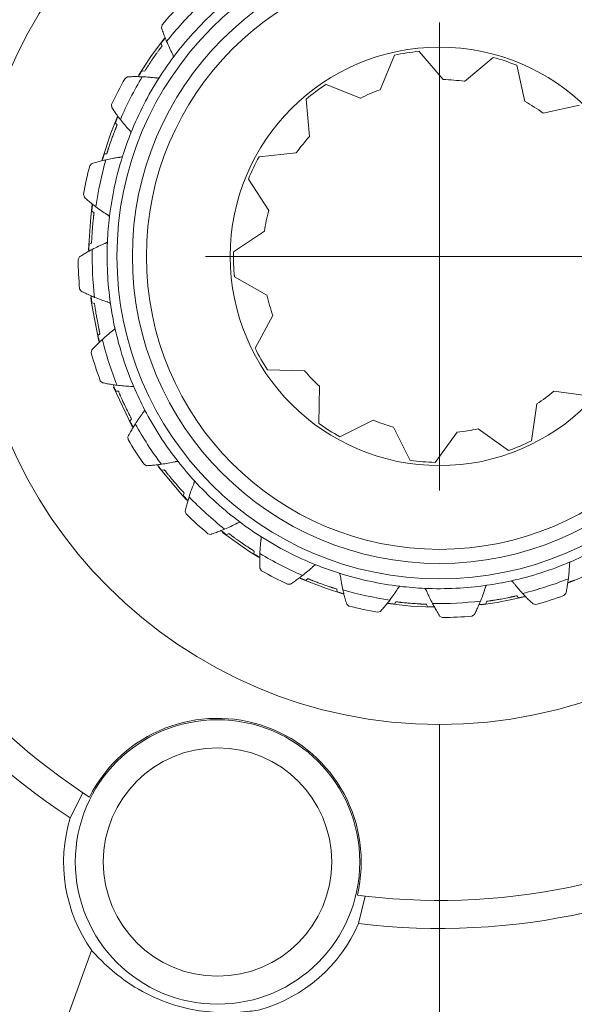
# Model space of a CAD drawing. Header units: inches. Extents: x 0.3 to 33.9, y 0.2 to 21.7.
# Tile 12 of 22: x 23.3 to 24.4, y 8.4 to 10.5. Entities that reach past the tile are written whole.
import ezdxf

# ---------------------------------------------------------------- set-up
doc = ezdxf.new("R2010")
doc.units = ezdxf.units.IN
doc.header["$MEASUREMENT"] = 0
doc.layers.add('SLD-0', color=7, linetype='Continuous', lineweight=15)
doc.styles.add('SLDTEXTSTYLE0', font='TXT', dxfattribs={"width": 0.75})
doc.dimstyles.new('SLDDIMSTYLE0', dxfattribs={"dimtxt": 0.25, "dimasz": 0.13, "dimexe": 0, "dimexo": 0.0625, "dimgap": 0.0625, "dimtad": 0, "dimtih": 1, "dimtoh": 1, "dimrnd": 1e-09, "dimzin": 12, "dimdsep": 46, "dimtxsty": 'SLDTEXTSTYLE0', "dimsah": 1, "dimcen": 0.09, "dimadec": 0, "dimazin": 3, "dimtfac": 1, "dimtofl": 0, "dimtmove": 0, "dimatfit": 3, "dimfxl": 1, "dimfrac": 2, "dimtolj": 1, "dimtzin": 12, "dimarcsym": 0})
doc.dimstyles.new('SLDDIMSTYLE1', dxfattribs={"dimtxt": 0.25, "dimasz": 0.13, "dimexe": 0, "dimexo": 0.0625, "dimgap": 0.0625, "dimtad": 0, "dimtih": 1, "dimtoh": 1, "dimrnd": 1e-09, "dimzin": 12, "dimdsep": 46, "dimtxsty": 'SLDTEXTSTYLE0', "dimsah": 1, "dimcen": 0.09, "dimadec": 0, "dimazin": 3, "dimtfac": 1, "dimtmove": 0, "dimatfit": 0, "dimfxl": 1, "dimfrac": 2, "dimtolj": 1, "dimtzin": 12, "dimarcsym": 0})

# ---------------------------------------------------------------- blocks, each defined once
blk = doc.blocks.new('_D')
at = {"layer": 'SLD-0'}
for p, q in [((24.1595, 13.4864), (24.1595, 14.5173)), ((27.2395, 10.0304), (27.2395, 14.5173)), ((25.2204, 14.4291), (25.1696, 14.4291)), ((25.1696, 14.4291), (25.1696, 14.0322)), ((26.1786, 14.4291), (26.2294, 14.4291)), ((26.2294, 14.4291), (26.2294, 14.0322)), ((24.1595, 14.3923), (25.0809, 14.3923)), ((27.2395, 14.3923), (26.3181, 14.3923)), ((25.1696, 14.0322), (25.2204, 14.0322)), ((26.2294, 14.0322), (26.1786, 14.0322))]:
    blk.add_line(p, q, dxfattribs=at)
for points in [[(24.1595, 14.3923), (24.2895, 14.3723), (24.2895, 14.4123)], [(27.2395, 14.3923), (27.1095, 14.4123), (27.1095, 14.3723)]]:
    blk.add_solid(points, dxfattribs=at)
at = {"layer": 'SLD-0', "char_height": 0.25, "attachment_point": 1, "style": 'SLDTEXTSTYLE0'}
for s, insert in [('3.08', (25.2747, 14.8022, 0.0039)), ('78.23', (25.2839, 14.3545, 0.0039))]:
    blk.add_mtext(s, dxfattribs=dict(at, insert=insert))
blk = doc.blocks.new('_D_1')
at = {"layer": 'SLD-0'}
for p, q in [((22.9095, 9.3358), (22.9095, 14.5179)), ((24.1595, 13.4864), (24.1595, 14.5179)), ((23.0554, 14.4297), (23.0046, 14.4297)), ((23.0046, 14.4297), (23.0046, 14.0329)), ((24.0136, 14.4297), (24.0644, 14.4297)), ((24.0644, 14.4297), (24.0644, 14.0329)), ((22.9095, 14.3929), (22.6595, 14.3929)), ((24.1595, 14.3929), (24.4095, 14.3929)), ((23.0046, 14.0329), (23.0554, 14.0329)), ((24.0644, 14.0329), (24.0136, 14.0329))]:
    blk.add_line(p, q, dxfattribs=at)
for points in [[(22.9095, 14.3929), (22.7795, 14.4129), (22.7795, 14.3729)], [(24.1595, 14.3929), (24.2895, 14.3729), (24.2895, 14.4129)]]:
    blk.add_solid(points, dxfattribs=at)
at = {"layer": 'SLD-0', "char_height": 0.25, "attachment_point": 1, "style": 'SLDTEXTSTYLE0'}
for s, insert in [('1.25', (23.1097, 14.8028, 0.413)), ('31.75', (23.1189, 14.3551, 0.413))]:
    blk.add_mtext(s, dxfattribs=dict(at, insert=insert))
blk = doc.blocks.new('SW_CENTERMARKSYMBOL_0')
at = {"layer": 'SLD-0', "color": 0}
for p, q in [((0, 0), (0, 0.5)), ((0, 0), (-0.5, 0)), ((0, 0), (0, -0.5)), ((0, 0), (0.5, 0)), ((0, -1), (0, -3.4561))]:
    blk.add_line(p, q, dxfattribs=at)

msp = doc.modelspace()

# ---------------------------------------------------------------- linework, layer by layer
at = {"color": 7, "linetype": 'Continuous', "lineweight": 15}
for p, q in [((23.5656, 10.469), (23.567, 10.4749)), ((23.5671, 10.4301), (23.5644, 10.4352)), ((24.1676, 10.358), (24.1158, 10.4184)), ((24.0633, 10.41), (24.0331, 10.3363)), ((24.2739, 10.4055), (24.213, 10.3543)), ((23.5242, 10.3771), (23.5299, 10.3763)), ((24.3421, 10.311), (24.3244, 10.3886)), ((23.4879, 10.3606), (23.493, 10.364)), ((23.9911, 10.3185), (23.9172, 10.3479)), ((23.8746, 10.3161), (23.8821, 10.2368)), ((23.4594, 10.2986), (23.4592, 10.3048)), ((24.4584, 10.3036), (24.3807, 10.2866)), ((23.4709, 10.2615), (23.4669, 10.2657)), ((23.4431, 10.1991), (23.4488, 10.1998)), ((23.8533, 10.2015), (23.7741, 10.1932)), ((23.4124, 10.1738), (23.4164, 10.1784)), ((23.7513, 10.1452), (23.7947, 10.0786)), ((23.4009, 10.1066), (23.3991, 10.1125)), ((23.4216, 10.0737), (23.4167, 10.0767)), ((23.7855, 10.0339), (23.7193, 9.9898)), ((23.4109, 10.0063), (23.4163, 10.0084)), ((23.3878, 9.9738), (23.3904, 9.9794)), ((23.7214, 9.9366), (23.7909, 9.8978)), ((23.3941, 9.9059), (23.3908, 9.9112)), ((23.4226, 9.8795), (23.4171, 9.8812)), ((23.8035, 9.854), (23.7654, 9.7841)), ((23.4297, 9.8116), (23.4343, 9.8151)), ((23.4157, 9.7743), (23.4169, 9.7804)), ((23.7919, 9.7381), (23.8714, 9.736)), ((23.4394, 9.7104), (23.4349, 9.7146)), ((23.903, 9.703), (23.9017, 9.6235)), ((23.4738, 9.6922), (23.468, 9.6924)), ((24.4039, 9.6923), (24.4827, 9.6814)), ((24.3557, 9.5863), (24.3674, 9.665)), ((23.4983, 9.6285), (23.5018, 9.6331)), ((23.9466, 9.595), (24.018, 9.6301)), ((24.0613, 9.6156), (24.0971, 9.5446)), ((23.4944, 9.5888), (23.494, 9.595)), ((24.1501, 9.5402), (24.197, 9.6045)), ((24.242, 9.6117), (24.3068, 9.5655)), ((23.5338, 9.5332), (23.5284, 9.5361)), ((23.5717, 9.5246), (23.5661, 9.5233)), ((23.6119, 9.4694), (23.6141, 9.4747)), ((23.6184, 9.4301), (23.6164, 9.4359)), ((23.6709, 9.3865), (23.6649, 9.3879)), ((23.7097, 9.388), (23.7047, 9.3853)), ((23.7628, 9.345), (23.7636, 9.3507)), ((23.7793, 9.3088), (23.7758, 9.3139)), ((23.8412, 9.2803), (23.8351, 9.2801)), ((23.8784, 9.2918), (23.8742, 9.2878)), ((23.9407, 9.264), (23.94, 9.2697)), ((24.4295, 9.2603), (24.4253, 9.2558)), ((23.966, 9.2332), (23.9614, 9.2373)), ((24.0487, 9.2387), (24.0982, 9.233)), ((24.0662, 9.2425), (24.0631, 9.2376)), ((24.1336, 9.2318), (24.1314, 9.2371)), ((24.2603, 9.2435), (24.2587, 9.238)), ((24.3282, 9.2506), (24.3247, 9.2552)), ((24.3655, 9.2366), (24.3595, 9.2378)), ((24.0333, 9.2218), (24.0274, 9.22)), ((24.0982, 9.233), (24.1467, 9.2306)), ((24.2339, 9.2149), (24.2287, 9.2117)), ((24.166, 9.2086), (24.1605, 9.2113)), ((23.3977, 8.8344), (23.3704, 8.7806)), ((23.3977, 8.8344), (23.4117, 8.8253)), ((23.984, 8.6156), (24.0006, 8.6136)), ((23.9866, 8.5548), (24.0006, 8.6136)), ((23.3028, 8.1851), (23.4165, 8.4973))]:
    msp.add_line(p, q, dxfattribs=at)
at = {"color": 7, "linetype": 'Continuous', "lineweight": 15, "flags": 128}
for points in [[(23.572, 10.4464), (23.5429, 10.4071), (23.5167, 10.3666)], [(23.4716, 10.2789), (23.4574, 10.2438), (23.4387, 10.1871)], [(23.4178, 10.0913), (23.4144, 10.0646), (23.4097, 9.9935)], [(23.4147, 9.8928), (23.4163, 9.8803), (23.4319, 9.799)], [(23.4635, 9.7011), (23.5026, 9.6186), (23.5036, 9.6169)], [(23.5595, 9.5305), (23.6107, 9.4693), (23.6198, 9.4598)], [(23.6963, 9.3906), (23.7519, 9.3509), (23.7732, 9.3377)], [(24.4347, 9.2828), (24.4591, 9.2929), (24.5227, 9.3243)], [(23.8619, 9.292), (23.9178, 9.2705), (23.9527, 9.2596)], [(24.2483, 9.2358), (24.2824, 9.2406), (24.3409, 9.2528)]]:
    msp.add_lwpolyline(points, dxfattribs=at)
at = {"color": 7, "linetype": 'Continuous', "lineweight": 15}
for centre, radius in [((24.1595, 9.9804), 2.9561), ((24.1595, 9.9804), 1), ((24.1595, 9.9804), 0.689), ((24.1595, 9.9804), 0.656), ((24.1595, 9.9804), 0.626), ((24.1595, 9.9804), 0.447), ((23.6854, 8.6865), 0.3038), ((23.6854, 8.6865), 0.244)]:
    msp.add_circle(centre, radius, dxfattribs=at)
at = {"color": 8, "linetype": 'Continuous', "lineweight": 15}
for start, end in [(97, 172.9726), (187, 262.9726)]:
    msp.add_arc((24.1595, 9.9804), 2.3701, start, end, dxfattribs=at)
at = {"color": 7, "linetype": 'Continuous', "lineweight": 15}
for centre, radius, start, end in [((24.1595, 9.9804), 1.436, 83.304, 236.6686), ((24.1595, 9.9804), 1.376, 83.5861, 236.3866), ((24.1595, 9.9804), 1.436, 263.0866, 56.886), ((24.1595, 9.9804), 1.376, 263.3687, 56.604), ((24.1595, 9.9804), 0.7718, 135.4847, 140.1437), ((24.1595, 9.9804), 0.7418, 133.8473, 141.781), ((24.1595, 9.9804), 0.71, 132.4809, 143.1475), ((24.1595, 9.9804), 0.4403, 95.6988, 102.6219), ((24.1595, 9.9804), 0.71, 143.1475, 147.4809), ((24.1595, 9.9804), 0.4403, 68.0065, 74.9296), ((24.1595, 9.9804), 0.7718, 150.4847, 155.1437), ((24.1595, 9.9804), 0.7418, 148.8473, 156.781), ((24.1595, 9.9804), 0.71, 147.4809, 158.1475), ((24.1595, 9.9804), 0.3778, 81.8527, 88.7757), ((24.1595, 9.9804), 0.4403, 123.3911, 130.3142), ((24.1595, 9.9804), 0.3778, 109.545, 116.468), ((24.1595, 9.9804), 0.3778, 54.1603, 61.0834), ((24.1595, 9.9804), 0.71, 158.1475, 162.4809), ((24.1595, 9.9804), 0.3777, 137.2373, 144.1603), ((24.1595, 9.9804), 0.7418, 163.8473, 171.781), ((24.1595, 9.9804), 0.71, 162.4809, 173.1475), ((24.1595, 9.9804), 0.4403, 151.0834, 158.0065), ((24.1595, 9.9804), 0.7718, 165.4847, 170.1437), ((24.1595, 9.9804), 0.3778, 164.9296, 171.8527), ((24.1595, 9.9804), 0.71, 173.1475, 177.4809), ((24.1595, 9.9804), 0.7418, 178.8473, 186.781), ((24.1595, 9.9804), 0.71, 177.4809, 188.1475), ((24.1595, 9.9804), 0.7718, 180.4847, 185.1437), ((24.1595, 9.9804), 0.4403, 178.7757, 185.6988), ((24.1595, 9.9804), 0.3777, 192.6219, 199.545), ((24.1595, 9.9804), 0.71, 188.1475, 192.4809), ((24.1595, 9.9804), 0.71, 192.4809, 203.1475), ((24.1595, 9.9804), 0.7418, 193.8473, 201.781), ((24.1595, 9.9804), 0.4402, 206.468, 213.3911), ((24.1595, 9.9804), 0.7718, 195.4847, 200.1437), ((24.1595, 9.9804), 0.3778, 220.3142, 227.2373), ((24.1595, 9.9804), 0.71, 203.1475, 207.4809), ((24.1595, 9.9804), 0.3777, 303.3911, 310.3142), ((24.1595, 9.9804), 0.71, 207.4809, 218.1475), ((24.1595, 9.9804), 0.7418, 208.8473, 216.781), ((24.1595, 9.9804), 0.4403, 234.1603, 241.0834), ((24.1595, 9.9804), 0.3777, 248.0065, 254.9296), ((24.1595, 9.9804), 0.3777, 275.6988, 282.6219), ((24.1595, 9.9804), 0.7718, 210.4847, 215.1437), ((24.1595, 9.9804), 0.4402, 289.545, 296.468), ((24.1595, 9.9804), 0.71, 218.1475, 222.4809), ((24.1595, 9.9804), 0.4402, 261.8527, 268.7757), ((24.1595, 9.9804), 0.71, 222.4809, 233.1475), ((24.1595, 9.9804), 0.7418, 223.8473, 231.781), ((24.1595, 9.9804), 0.7718, 225.4847, 230.1437), ((24.1595, 9.9804), 0.71, 233.1475, 237.4809), ((24.1595, 9.9804), 0.71, 237.4809, 248.1475), ((24.1595, 9.9804), 0.7418, 238.8473, 246.781), ((24.1595, 9.9804), 0.71, 293.1475, 297.4809), ((24.1595, 9.9804), 0.71, 248.1475, 252.4809), ((24.1595, 9.9804), 0.71, 282.4809, 293.1475), ((24.1595, 9.9804), 0.7718, 240.4847, 245.1437), ((24.1595, 9.9804), 0.71, 252.4809, 263.1475), ((24.1595, 9.9804), 0.71, 267.4809, 278.1475), ((24.1595, 9.9804), 0.71, 278.1475, 282.4809), ((24.1595, 9.9804), 0.7417, 283.8473, 291.781), ((24.1595, 9.9804), 0.7418, 253.8473, 261.781), ((24.1595, 9.9804), 0.71, 263.1475, 267.4809), ((24.1595, 9.9804), 0.7417, 268.8473, 276.781), ((24.1595, 9.9804), 0.7718, 285.4847, 290.1437), ((24.1595, 9.9804), 0.7717, 255.4847, 260.1437), ((24.1595, 9.9804), 0.7717, 270.4847, 275.1437), ((23.6854, 8.6865), 0.3069, 346.6472, 153.108), ((23.6854, 8.6865), 0.3287, 163.3659, 215.1238), ((23.6854, 8.6865), 0.3287, 285.9672, 336.3893)]:
    msp.add_arc(centre, radius, start, end, dxfattribs=at)
for points, knots in [([(23.5767, 10.4393), (23.5753, 10.4427), (23.5726, 10.4493), (23.5689, 10.4592), (23.5667, 10.4657), (23.5656, 10.469)], [0, 0, 0, 0, 0.356058, 0.677963, 1, 1, 1, 1]), ([(23.5644, 10.4352), (23.5654, 10.4365), (23.5707, 10.4434), (23.5723, 10.4454), (23.5736, 10.447)], [0, 0, 0, 0, 0.199918, 1, 1, 1, 1]), ([(23.5913, 10.4062), (23.5911, 10.4077), (23.5908, 10.4098), (23.5899, 10.4117), (23.5894, 10.4125), (23.5871, 10.417), (23.5826, 10.4258), (23.5787, 10.4348), (23.5767, 10.4393)], [0, 0, 0, 0, 0.123859, 0.172169, 0.178234, 0.194443, 0.595701, 1, 1, 1, 1]), ([(23.5299, 10.3763), (23.5304, 10.3771), (23.531, 10.3781), (23.5326, 10.3806), (23.5337, 10.3824), (23.5348, 10.3841), (23.5357, 10.3854), (23.5376, 10.3884), (23.5419, 10.3949), (23.5479, 10.4037), (23.5539, 10.4122), (23.5577, 10.4174), (23.5599, 10.4205), (23.5613, 10.4223), (23.5625, 10.424), (23.5646, 10.4268), (23.5659, 10.4285), (23.5667, 10.4296), (23.5671, 10.4301)], [0, 0, 0, 0, 0.16043, 0.215716, 0.259558, 0.278881, 0.293965, 0.309151, 0.378059, 0.515881, 0.608724, 0.671228, 0.698803, 0.715524, 0.7367, 0.775509, 0.897488, 1, 1, 1, 1]), ([(23.5164, 10.3643), (23.5168, 10.3651), (23.5177, 10.3665), (23.522, 10.3736), (23.5242, 10.3771)], [0, 0, 0, 0, 0.51366, 1, 1, 1, 1]), ([(23.493, 10.364), (23.4969, 10.3641), (23.5041, 10.3644), (23.5147, 10.3644), (23.5214, 10.3642), (23.5247, 10.3641)], [0, 0, 0, 0, 0.367191, 0.683527, 1, 1, 1, 1]), ([(23.5247, 10.3641), (23.5296, 10.3638), (23.537, 10.3635), (23.5467, 10.3625), (23.5518, 10.3619), (23.5543, 10.3616), (23.5551, 10.3615), (23.5573, 10.3613), (23.5593, 10.3617), (23.5608, 10.362)], [0, 0, 0, 0, 0.4042889, 0.6185277, 0.8055616, 0.8217703, 0.8278357, 0.876144, 1, 1, 1, 1]), ([(23.4778, 10.2728), (23.4755, 10.2758), (23.4712, 10.2814), (23.4651, 10.2901), (23.4613, 10.2958), (23.4594, 10.2986)], [0, 0, 0, 0, 0.356058, 0.677963, 1, 1, 1, 1]), ([(23.4669, 10.2657), (23.4676, 10.2673), (23.4709, 10.2752), (23.4719, 10.2776), (23.4728, 10.2794)], [0, 0, 0, 0, 0.1999183, 1, 1, 1, 1]), ([(23.5005, 10.2446), (23.4999, 10.246), (23.4991, 10.248), (23.4976, 10.2496), (23.497, 10.2502), (23.4936, 10.2539), (23.4869, 10.2614), (23.4809, 10.269), (23.4778, 10.2728)], [0, 0, 0, 0, 0.123859, 0.172169, 0.178234, 0.194443, 0.595701, 1, 1, 1, 1]), ([(23.4488, 10.1998), (23.4491, 10.2007), (23.4495, 10.2019), (23.4504, 10.2047), (23.451, 10.2067), (23.4516, 10.2087), (23.4521, 10.2102), (23.4532, 10.2136), (23.4557, 10.221), (23.4592, 10.231), (23.4628, 10.2407), (23.4651, 10.2468), (23.4664, 10.2503), (23.4673, 10.2524), (23.4681, 10.2544), (23.4693, 10.2576), (23.4701, 10.2596), (23.4707, 10.2609), (23.4709, 10.2615)], [0, 0, 0, 0, 0.16043, 0.215716, 0.259558, 0.278881, 0.293965, 0.309151, 0.378059, 0.515881, 0.608724, 0.671228, 0.698803, 0.715524, 0.7367, 0.775509, 0.897488, 1, 1, 1, 1]), ([(23.4164, 10.1784), (23.4201, 10.1796), (23.4271, 10.1817), (23.4373, 10.1844), (23.4438, 10.186), (23.447, 10.1867)], [0, 0, 0, 0, 0.367191, 0.683527, 1, 1, 1, 1]), ([(23.4389, 10.1848), (23.4391, 10.1856), (23.4396, 10.1872), (23.442, 10.1952), (23.4431, 10.1991)], [0, 0, 0, 0, 0.51366, 1, 1, 1, 1]), ([(23.447, 10.1867), (23.4518, 10.1877), (23.4591, 10.1893), (23.4687, 10.1909), (23.4737, 10.1916), (23.4762, 10.192), (23.4771, 10.1921), (23.4792, 10.1924), (23.4811, 10.1934), (23.4824, 10.1941)], [0, 0, 0, 0, 0.404289, 0.618528, 0.805562, 0.82177, 0.827836, 0.876144, 1, 1, 1, 1]), ([(23.4253, 10.0864), (23.4224, 10.0887), (23.4167, 10.093), (23.4086, 10.0998), (23.4034, 10.1043), (23.4009, 10.1066)], [0, 0, 0, 0, 0.356058, 0.677963, 1, 1, 1, 1]), ([(23.4167, 10.0767), (23.4169, 10.0784), (23.4181, 10.087), (23.4185, 10.0895), (23.4188, 10.0915)], [0, 0, 0, 0, 0.199918, 1, 1, 1, 1]), ([(23.4546, 10.0651), (23.4536, 10.0663), (23.4523, 10.0679), (23.4505, 10.0691), (23.4498, 10.0695), (23.4454, 10.0723), (23.4371, 10.0777), (23.4293, 10.0835), (23.4253, 10.0864)], [0, 0, 0, 0, 0.1238591, 0.1721686, 0.1782342, 0.1944432, 0.595701, 1, 1, 1, 1]), ([(23.4163, 10.0084), (23.4163, 10.0093), (23.4163, 10.0106), (23.4165, 10.0135), (23.4166, 10.0156), (23.4167, 10.0177), (23.4167, 10.0193), (23.4169, 10.0228), (23.4174, 10.0306), (23.4182, 10.0412), (23.4191, 10.0515), (23.4198, 10.058), (23.4202, 10.0617), (23.4204, 10.064), (23.4207, 10.0661), (23.4211, 10.0696), (23.4214, 10.0716), (23.4215, 10.073), (23.4216, 10.0737)], [0, 0, 0, 0, 0.16043, 0.215716, 0.259558, 0.278881, 0.293965, 0.309151, 0.378059, 0.515881, 0.608724, 0.671228, 0.698803, 0.715524, 0.7367, 0.775509, 0.897488, 1, 1, 1, 1]), ([(23.3904, 9.9794), (23.3938, 9.9814), (23.3999, 9.9853), (23.4091, 9.9906), (23.4149, 9.9937), (23.4179, 9.9953)], [0, 0, 0, 0, 0.367191, 0.683527, 1, 1, 1, 1]), ([(23.4106, 9.9913), (23.4106, 9.9922), (23.4106, 9.9938), (23.4108, 10.0022), (23.4109, 10.0063)], [0, 0, 0, 0, 0.51366, 1, 1, 1, 1]), ([(23.4179, 9.9953), (23.4222, 9.9975), (23.4289, 10.0009), (23.4378, 10.005), (23.4424, 10.0069), (23.4447, 10.0079), (23.4455, 10.0083), (23.4475, 10.0091), (23.449, 10.0105), (23.4502, 10.0116)], [0, 0, 0, 0, 0.404289, 0.618528, 0.805562, 0.82177, 0.827836, 0.876144, 1, 1, 1, 1]), ([(23.4229, 9.8928), (23.4195, 9.8942), (23.4129, 9.897), (23.4033, 9.9014), (23.3971, 9.9044), (23.3941, 9.9059)], [0, 0, 0, 0, 0.356058, 0.677963, 1, 1, 1, 1]), ([(23.4171, 9.8812), (23.4169, 9.8829), (23.4157, 9.8914), (23.4155, 9.894), (23.4152, 9.896)], [0, 0, 0, 0, 0.199918, 1, 1, 1, 1]), ([(23.4566, 9.8797), (23.4554, 9.8806), (23.4537, 9.8819), (23.4517, 9.8826), (23.4509, 9.8828), (23.446, 9.8843), (23.4365, 9.8874), (23.4275, 9.891), (23.4229, 9.8928)], [0, 0, 0, 0, 0.123859, 0.172169, 0.178234, 0.194443, 0.595701, 1, 1, 1, 1]), ([(23.4343, 9.8151), (23.4341, 9.816), (23.4338, 9.8172), (23.4332, 9.8201), (23.4327, 9.8222), (23.4323, 9.8241), (23.432, 9.8257), (23.4313, 9.8292), (23.4297, 9.8368), (23.4277, 9.8473), (23.4259, 9.8575), (23.4249, 9.8639), (23.4243, 9.8676), (23.424, 9.8699), (23.4237, 9.872), (23.4232, 9.8754), (23.4229, 9.8775), (23.4227, 9.8789), (23.4226, 9.8795)], [0, 0, 0, 0, 0.16043, 0.215716, 0.259558, 0.278881, 0.293965, 0.309151, 0.378059, 0.515881, 0.608724, 0.671228, 0.698803, 0.715524, 0.7367, 0.775509, 0.897488, 1, 1, 1, 1]), ([(23.4393, 9.8028), (23.4429, 9.8061), (23.4485, 9.8111), (23.456, 9.8173), (23.4599, 9.8204), (23.4619, 9.822), (23.4626, 9.8225), (23.4643, 9.8239), (23.4654, 9.8256), (23.4663, 9.8269)], [0, 0, 0, 0, 0.404289, 0.618528, 0.805562, 0.82177, 0.827836, 0.876144, 1, 1, 1, 1]), ([(23.4332, 9.7971), (23.433, 9.7979), (23.4326, 9.7996), (23.4307, 9.8077), (23.4297, 9.8116)], [0, 0, 0, 0, 0.51366, 1, 1, 1, 1]), ([(23.4169, 9.7804), (23.4196, 9.7832), (23.4245, 9.7885), (23.432, 9.796), (23.4369, 9.8006), (23.4393, 9.8028)], [0, 0, 0, 0, 0.367191, 0.683527, 1, 1, 1, 1]), ([(23.4707, 9.7051), (23.467, 9.7056), (23.4599, 9.7066), (23.4495, 9.7083), (23.4428, 9.7097), (23.4394, 9.7104)], [0, 0, 0, 0, 0.356058, 0.677963, 1, 1, 1, 1]), ([(23.468, 9.6924), (23.4674, 9.694), (23.4641, 9.702), (23.4632, 9.7043), (23.4624, 9.7062)], [0, 0, 0, 0, 0.199918, 1, 1, 1, 1]), ([(23.5066, 9.7013), (23.5052, 9.7018), (23.5033, 9.7026), (23.5011, 9.7027), (23.5003, 9.7027), (23.4951, 9.7029), (23.4852, 9.7035), (23.4755, 9.7046), (23.4707, 9.7051)], [0, 0, 0, 0, 0.123859, 0.172169, 0.178234, 0.194443, 0.595701, 1, 1, 1, 1]), ([(23.5018, 9.6331), (23.5014, 9.6339), (23.5008, 9.635), (23.4994, 9.6376), (23.4985, 9.6395), (23.4975, 9.6413), (23.4968, 9.6427), (23.4952, 9.6459), (23.4917, 9.6528), (23.4871, 9.6624), (23.4827, 9.6718), (23.4801, 9.6777), (23.4786, 9.6812), (23.4776, 9.6833), (23.4768, 9.6852), (23.4754, 9.6884), (23.4746, 9.6903), (23.4741, 9.6917), (23.4738, 9.6922)], [0, 0, 0, 0, 0.16043, 0.215716, 0.259558, 0.278881, 0.293965, 0.309151, 0.378059, 0.515881, 0.608724, 0.671228, 0.698803, 0.715524, 0.7367, 0.775509, 0.897488, 1, 1, 1, 1]), ([(23.5098, 9.6225), (23.5124, 9.6266), (23.5165, 9.6329), (23.5221, 9.6408), (23.5252, 9.6448), (23.5267, 9.6469), (23.5272, 9.6475), (23.5285, 9.6493), (23.5291, 9.6513), (23.5296, 9.6527)], [0, 0, 0, 0, 0.404289, 0.618528, 0.805562, 0.82177, 0.827836, 0.876144, 1, 1, 1, 1]), ([(23.494, 9.595), (23.4958, 9.5984), (23.4992, 9.6048), (23.5045, 9.614), (23.508, 9.6197), (23.5098, 9.6225)], [0, 0, 0, 0, 0.367191, 0.683527, 1, 1, 1, 1]), ([(23.5054, 9.6154), (23.505, 9.6161), (23.5042, 9.6176), (23.5002, 9.6249), (23.4983, 9.6285)], [0, 0, 0, 0, 0.51366, 1, 1, 1, 1]), ([(23.5654, 9.5362), (23.5617, 9.5358), (23.5546, 9.5348), (23.5441, 9.5338), (23.5372, 9.5334), (23.5338, 9.5332)], [0, 0, 0, 0, 0.356058, 0.677963, 1, 1, 1, 1]), ([(23.5661, 9.5233), (23.5651, 9.5246), (23.5598, 9.5315), (23.5583, 9.5335), (23.5571, 9.5352)], [0, 0, 0, 0, 0.199918, 1, 1, 1, 1]), ([(23.6011, 9.5418), (23.5996, 9.542), (23.5975, 9.5422), (23.5954, 9.5418), (23.5946, 9.5416), (23.5896, 9.5404), (23.5799, 9.5384), (23.5702, 9.537), (23.5654, 9.5362)], [0, 0, 0, 0, 0.123859, 0.172169, 0.178234, 0.194443, 0.595701, 1, 1, 1, 1]), ([(23.6141, 9.4747), (23.6135, 9.4753), (23.6126, 9.4762), (23.6106, 9.4784), (23.6092, 9.48), (23.6078, 9.4815), (23.6068, 9.4827), (23.6044, 9.4853), (23.5992, 9.4912), (23.5923, 9.4992), (23.5856, 9.5072), (23.5816, 9.5122), (23.5792, 9.5151), (23.5778, 9.5169), (23.5764, 9.5186), (23.5743, 9.5213), (23.573, 9.523), (23.5721, 9.5241), (23.5717, 9.5246)], [0, 0, 0, 0, 0.16043, 0.215716, 0.259558, 0.278881, 0.293965, 0.309151, 0.378059, 0.515881, 0.608724, 0.671228, 0.698803, 0.715524, 0.7367, 0.775509, 0.897488, 1, 1, 1, 1]), ([(23.6245, 9.4665), (23.626, 9.4712), (23.6283, 9.4783), (23.6318, 9.4874), (23.6336, 9.4921), (23.6346, 9.4944), (23.6349, 9.4952), (23.6357, 9.4973), (23.6358, 9.4994), (23.6359, 9.5009)], [0, 0, 0, 0, 0.404289, 0.618528, 0.805562, 0.82177, 0.827836, 0.876144, 1, 1, 1, 1]), ([(23.6222, 9.4585), (23.6216, 9.4592), (23.6204, 9.4603), (23.6147, 9.4664), (23.6119, 9.4694)], [0, 0, 0, 0, 0.51366, 1, 1, 1, 1]), ([(23.6164, 9.4359), (23.6173, 9.4397), (23.6189, 9.4468), (23.6217, 9.457), (23.6236, 9.4633), (23.6245, 9.4665)], [0, 0, 0, 0, 0.367191, 0.683527, 1, 1, 1, 1]), ([(23.7337, 9.4122), (23.7322, 9.412), (23.7301, 9.4117), (23.7281, 9.4107), (23.7274, 9.4103), (23.7229, 9.4079), (23.714, 9.4034), (23.7051, 9.3996), (23.7006, 9.3976)], [0, 0, 0, 0, 0.123859, 0.172169, 0.178234, 0.194443, 0.595701, 1, 1, 1, 1]), ([(23.7006, 9.3976), (23.6971, 9.3962), (23.6905, 9.3935), (23.6806, 9.3898), (23.6741, 9.3876), (23.6709, 9.3865)], [0, 0, 0, 0, 0.356058, 0.677963, 1, 1, 1, 1]), ([(23.7047, 9.3853), (23.7033, 9.3863), (23.6965, 9.3916), (23.6945, 9.3932), (23.6929, 9.3945)], [0, 0, 0, 0, 0.199918, 1, 1, 1, 1]), ([(23.7636, 9.3507), (23.7628, 9.3512), (23.7617, 9.3519), (23.7593, 9.3535), (23.7575, 9.3546), (23.7558, 9.3557), (23.7544, 9.3566), (23.7514, 9.3585), (23.7449, 9.3628), (23.7361, 9.3688), (23.7277, 9.3748), (23.7224, 9.3786), (23.7194, 9.3808), (23.7175, 9.3822), (23.7158, 9.3834), (23.713, 9.3855), (23.7114, 9.3868), (23.7102, 9.3876), (23.7097, 9.388)], [0, 0, 0, 0, 0.16043, 0.215716, 0.259558, 0.278881, 0.293965, 0.309151, 0.378059, 0.515881, 0.608724, 0.671228, 0.698803, 0.715524, 0.7367, 0.775509, 0.897488, 1, 1, 1, 1]), ([(23.7758, 9.3456), (23.776, 9.3505), (23.7764, 9.3579), (23.7773, 9.3676), (23.7779, 9.3726), (23.7782, 9.3751), (23.7783, 9.376), (23.7786, 9.3781), (23.7781, 9.3802), (23.7778, 9.3817)], [0, 0, 0, 0, 0.404289, 0.618528, 0.805562, 0.82177, 0.827836, 0.876144, 1, 1, 1, 1]), ([(23.7755, 9.3373), (23.7748, 9.3377), (23.7734, 9.3385), (23.7662, 9.3429), (23.7628, 9.345)], [0, 0, 0, 0, 0.51366, 1, 1, 1, 1]), ([(23.7758, 9.3139), (23.7757, 9.3178), (23.7755, 9.325), (23.7754, 9.3356), (23.7757, 9.3423), (23.7758, 9.3456)], [0, 0, 0, 0, 0.367191, 0.683527, 1, 1, 1, 1]), ([(23.8952, 9.3214), (23.8938, 9.3208), (23.8919, 9.3199), (23.8903, 9.3185), (23.8896, 9.3179), (23.8859, 9.3144), (23.8785, 9.3078), (23.8709, 9.3017), (23.867, 9.2987)], [0, 0, 0, 0, 0.123859, 0.172169, 0.178234, 0.194443, 0.595701, 1, 1, 1, 1]), ([(24.4386, 9.3275), (24.438, 9.3261), (24.4372, 9.3242), (24.4371, 9.322), (24.4371, 9.3211), (24.4369, 9.316), (24.4364, 9.3061), (24.4353, 9.2964), (24.4347, 9.2916)], [0, 0, 0, 0, 0.123859, 0.172169, 0.178234, 0.194443, 0.595701, 1, 1, 1, 1]), ([(23.867, 9.2987), (23.8641, 9.2964), (23.8584, 9.2921), (23.8498, 9.286), (23.8441, 9.2822), (23.8412, 9.2803)], [0, 0, 0, 0, 0.356058, 0.677963, 1, 1, 1, 1]), ([(23.9531, 9.2679), (23.9521, 9.2727), (23.9505, 9.28), (23.9489, 9.2896), (23.9482, 9.2946), (23.9479, 9.2971), (23.9477, 9.2979), (23.9474, 9.3001), (23.9464, 9.3019), (23.9458, 9.3033)], [0, 0, 0, 0, 0.404289, 0.618528, 0.805562, 0.82177, 0.827836, 0.876144, 1, 1, 1, 1]), ([(23.8742, 9.2878), (23.8726, 9.2885), (23.8646, 9.2918), (23.8623, 9.2928), (23.8604, 9.2937)], [0, 0, 0, 0, 0.1999183, 1, 1, 1, 1]), ([(23.94, 9.2697), (23.9391, 9.27), (23.938, 9.2704), (23.9351, 9.2712), (23.9331, 9.2719), (23.9312, 9.2725), (23.9297, 9.273), (23.9263, 9.2741), (23.9189, 9.2766), (23.9089, 9.2801), (23.8991, 9.2837), (23.8931, 9.286), (23.8895, 9.2873), (23.8874, 9.2882), (23.8854, 9.2889), (23.8822, 9.2902), (23.8803, 9.291), (23.879, 9.2915), (23.8784, 9.2918)], [0, 0, 0, 0, 0.16043, 0.215716, 0.259558, 0.278881, 0.293965, 0.309151, 0.378059, 0.515881, 0.608724, 0.671228, 0.698803, 0.715524, 0.7367, 0.775509, 0.897488, 1, 1, 1, 1]), ([(24.2601, 9.2775), (24.2592, 9.2763), (24.2579, 9.2746), (24.2573, 9.2726), (24.257, 9.2718), (24.2555, 9.2669), (24.2524, 9.2574), (24.2488, 9.2483), (24.2471, 9.2438)], [0, 0, 0, 0, 0.123859, 0.172169, 0.178234, 0.194443, 0.595701, 1, 1, 1, 1]), ([(24.337, 9.2602), (24.3337, 9.2638), (24.3287, 9.2693), (24.3225, 9.2769), (24.3194, 9.2808), (24.3178, 9.2828), (24.3173, 9.2835), (24.316, 9.2852), (24.3142, 9.2863), (24.3129, 9.2871)], [0, 0, 0, 0, 0.404289, 0.618528, 0.805562, 0.82177, 0.827836, 0.876144, 1, 1, 1, 1]), ([(24.4347, 9.2916), (24.4342, 9.2879), (24.4333, 9.2808), (24.4315, 9.2704), (24.4302, 9.2636), (24.4295, 9.2603)], [0, 0, 0, 0, 0.356058, 0.677963, 1, 1, 1, 1]), ([(24.4474, 9.2889), (24.4458, 9.2883), (24.4379, 9.285), (24.4355, 9.2841), (24.4336, 9.2833)], [0, 0, 0, 0, 0.199918, 1, 1, 1, 1]), ([(23.9551, 9.2598), (23.9542, 9.26), (23.9526, 9.2605), (23.9446, 9.2629), (23.9407, 9.264)], [0, 0, 0, 0, 0.51366, 1, 1, 1, 1]), ([(23.9614, 9.2373), (23.9603, 9.241), (23.9582, 9.248), (23.9554, 9.2582), (23.9539, 9.2647), (23.9531, 9.2679)], [0, 0, 0, 0, 0.367191, 0.683527, 1, 1, 1, 1]), ([(24.0748, 9.2754), (24.0736, 9.2745), (24.0719, 9.2732), (24.0707, 9.2714), (24.0703, 9.2707), (24.0676, 9.2663), (24.0621, 9.258), (24.0563, 9.2502), (24.0534, 9.2462)], [0, 0, 0, 0, 0.123859, 0.172169, 0.178234, 0.194443, 0.595701, 1, 1, 1, 1]), ([(24.1446, 9.2388), (24.1423, 9.2431), (24.1389, 9.2498), (24.1349, 9.2586), (24.1329, 9.2633), (24.1319, 9.2656), (24.1316, 9.2664), (24.1307, 9.2684), (24.1293, 9.2699), (24.1283, 9.271)], [0, 0, 0, 0, 0.404289, 0.618528, 0.805562, 0.82177, 0.827836, 0.876144, 1, 1, 1, 1]), ([(24.3595, 9.2378), (24.3566, 9.2405), (24.3513, 9.2454), (24.3438, 9.2529), (24.3393, 9.2577), (24.337, 9.2602)], [0, 0, 0, 0, 0.367191, 0.683527, 1, 1, 1, 1]), ([(24.0534, 9.2462), (24.0512, 9.2433), (24.0468, 9.2376), (24.0401, 9.2295), (24.0355, 9.2243), (24.0333, 9.2218)], [0, 0, 0, 0, 0.356058, 0.677963, 1, 1, 1, 1]), ([(24.0631, 9.2376), (24.0614, 9.2378), (24.0529, 9.2389), (24.0504, 9.2393), (24.0483, 9.2397)], [0, 0, 0, 0, 0.1999183, 1, 1, 1, 1]), ([(24.1314, 9.2371), (24.1305, 9.2372), (24.1293, 9.2372), (24.1263, 9.2373), (24.1242, 9.2374), (24.1222, 9.2375), (24.1206, 9.2376), (24.117, 9.2378), (24.1092, 9.2383), (24.0986, 9.2391), (24.0883, 9.24), (24.0819, 9.2407), (24.0781, 9.2411), (24.0758, 9.2413), (24.0737, 9.2416), (24.0703, 9.242), (24.0682, 9.2422), (24.0668, 9.2424), (24.0662, 9.2425)], [0, 0, 0, 0, 0.16043, 0.215716, 0.259558, 0.278881, 0.293965, 0.309151, 0.378059, 0.515881, 0.608724, 0.671228, 0.698803, 0.715524, 0.7367, 0.775509, 0.897488, 1, 1, 1, 1]), ([(24.1605, 9.2113), (24.1584, 9.2146), (24.1546, 9.2208), (24.1493, 9.23), (24.1461, 9.2358), (24.1446, 9.2388)], [0, 0, 0, 0, 0.367191, 0.683527, 1, 1, 1, 1]), ([(24.2471, 9.2438), (24.2456, 9.2403), (24.2429, 9.2338), (24.2385, 9.2241), (24.2354, 9.218), (24.2339, 9.2149)], [0, 0, 0, 0, 0.356058, 0.677963, 1, 1, 1, 1]), ([(24.2587, 9.238), (24.257, 9.2377), (24.2484, 9.2366), (24.2459, 9.2363), (24.2438, 9.2361)], [0, 0, 0, 0, 0.199918, 1, 1, 1, 1]), ([(24.3247, 9.2552), (24.3238, 9.255), (24.3226, 9.2547), (24.3198, 9.2541), (24.3177, 9.2536), (24.3157, 9.2532), (24.3141, 9.2529), (24.3107, 9.2521), (24.303, 9.2506), (24.2926, 9.2486), (24.2823, 9.2468), (24.276, 9.2458), (24.2722, 9.2452), (24.27, 9.2449), (24.2679, 9.2445), (24.2644, 9.244), (24.2624, 9.2438), (24.2609, 9.2436), (24.2603, 9.2435)], [0, 0, 0, 0, 0.16043, 0.215716, 0.259558, 0.278881, 0.293965, 0.309151, 0.378059, 0.515881, 0.608724, 0.671228, 0.698803, 0.715524, 0.7367, 0.775509, 0.897488, 1, 1, 1, 1]), ([(24.3427, 9.2541), (24.3419, 9.2539), (24.3403, 9.2535), (24.3322, 9.2516), (24.3282, 9.2506)], [0, 0, 0, 0, 0.51366, 1, 1, 1, 1]), ([(24.1485, 9.2314), (24.1477, 9.2314), (24.146, 9.2315), (24.1376, 9.2317), (24.1336, 9.2318)], [0, 0, 0, 0, 0.51366, 1, 1, 1, 1]), ([(23.4165, 8.4973), (23.4248, 8.4885), (23.4439, 8.4681), (23.4909, 8.4281), (23.555, 8.3924), (23.623, 8.3711), (23.686, 8.3633), (23.7391, 8.3652), (23.7645, 8.3688), (23.7758, 8.3704)], [0, 0, 0, 0, 0.1253907, 0.2904749, 0.4558235, 0.5984908, 0.7336608, 0.8812781, 1, 1, 1, 1])]:
    msp.add_open_spline(points, degree=3, knots=knots, dxfattribs=at)

# ---------------------------------------------------------------- block references
at = {"layer": 'SLD-0'}
msp.add_blockref('SW_CENTERMARKSYMBOL_0', (24.1595, 9.9804), dxfattribs=at)

# ---------------------------------------------------------------- dimensions: what is measured, and where the dimension line sits
for base, p1, dimstyle, picture, middle in [((24.1595, 14.3929), (22.9095, 9.2858), 'SLDDIMSTYLE1', '_D_1', (23.5345, 14.3929)), ((24.1595, 14.3923), (27.2395, 9.9804), 'SLDDIMSTYLE0', '_D', (25.6995, 14.3923))]:
    dim = msp.add_linear_dim(base=base, p1=p1, p2=(24.1595, 13.4364), dimstyle=dimstyle, dxfattribs=at)
    dim.commit()
    dim.dimension.update_dxf_attribs({"geometry": picture, "text_midpoint": middle, "dimtype": 160})

doc.saveas('drawing.dxf')
